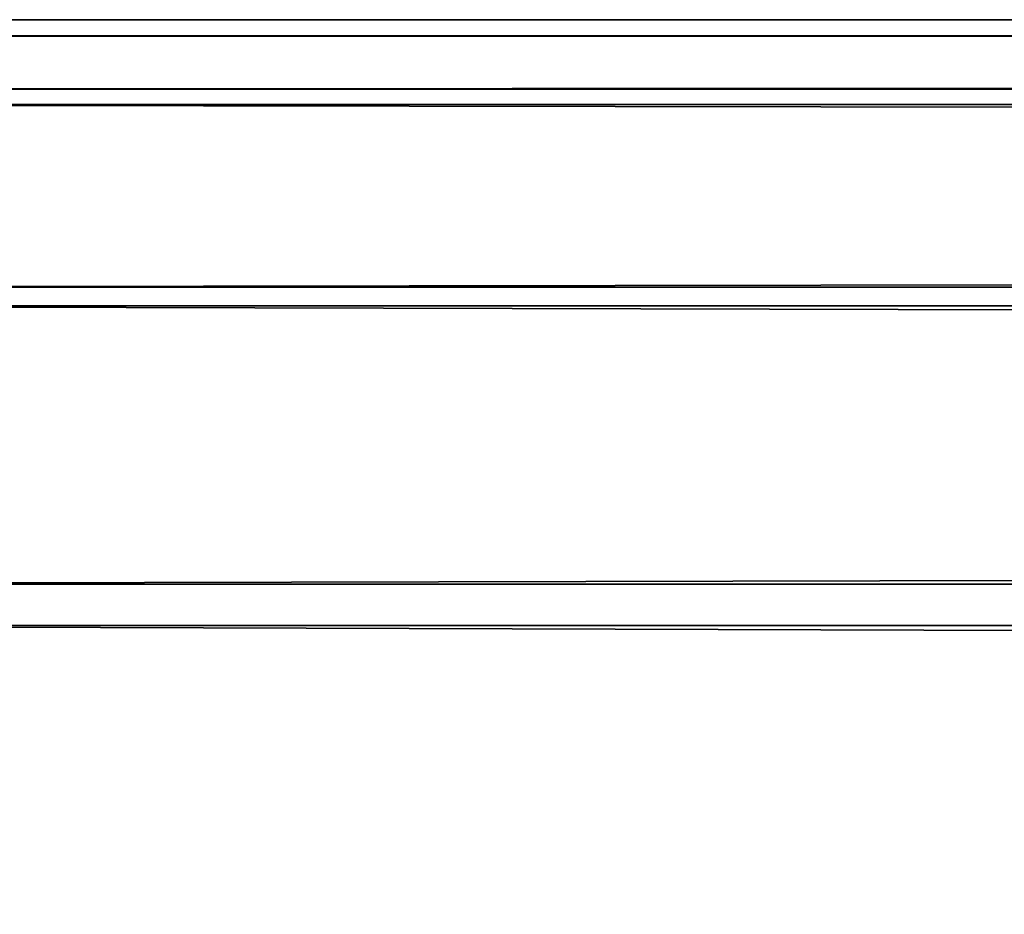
# Model space of a CAD drawing. Header units: inches. Extents: x 0 to 69, y -28.1 to 0.1.
# Tile 39 of 170: x 0.538 to 1.077, y -0.48 to 0.009. Entities that reach past the tile are written whole.
import ezdxf

# ---------------------------------------------------------------- set-up
doc = ezdxf.new("R2010")
doc.units = ezdxf.units.IN
doc.header["$LTSCALE"] = 0.03937
doc.header["$MEASUREMENT"] = 0
doc.layers.add('A-FURN-3-ST', color=151, linetype='Continuous')

msp = doc.modelspace()

# ---------------------------------------------------------------- meshes
at = {"layer": 'A-FURN-3-ST'}
mesh = msp.add_polyface(dxfattribs=at)
corners = [(0.25, -1.1, 18), (68.75, -1.1, 18), (0.25, -0.81543, 17.96255), (68.75, -0.81543, 17.96255), (0.25, -0.55024, 17.85277), (68.75, -0.55024, 17.85277), (0.25, -0.32248, 17.67812), (68.75, -0.32248, 17.67812), (0.25, -0.14765, 17.45049), (68.75, -0.14765, 17.45049), (0.25, -0.03766, 17.18538), (68.75, -0.03766, 17.18538), (0.25, 0, 16.90085), (68.75, 0.00877, 5.50038), (0.25, 0.00877, 5.50038), (0.25, -0.02918, 5.30892), (68.75, -0.02918, 5.30892), (0.25, -0.13754, 5.14658), (68.75, -0.13754, 5.14658), (0.25, -0.2998, 5.0381), (68.75, -0.2998, 5.0381), (0.25, -0.49123, 5), (0.25, -27.51, 5), (0.125, -0.49123, 5.03349), (0.125, -27.51, 5.03349), (0.03349, -0.49123, 5.125), (0.03349, -0.14469, 5.35669), (0.125, -0.02472, 5.50036), (0.125, -0.06013, 5.32172), (0.125, -0.16123, 5.17026), (0.125, -0.31262, 5.06904), (0.03349, -0.125, 16.90075), (0.125, -0.03349, 16.90082), (0.125, -0.07001, 17.17669), (0.03349, -0.84777, 17.84181), (0.125, -1.1, 17.96651), (0.125, -0.8241, 17.9302), (0.03349, -0.41084, 17.58969), (0.125, -0.34616, 17.65442), (0.125, -0.17665, 17.43373), (0.03349, -0.25588, 17.38793), (0.03349, -0.15838, 17.15295), (0.125, -0.56698, 17.82376), (0.125, -26.91, 17.96651), (0.25, -26.91, 18)]
mesh.append_faces([[corners[k] for k in face] for face in [(0, 1, 2), (2, 3, 4), (4, 5, 6), (6, 7, 8), (8, 9, 10), (10, 11, 12), (12, 13, 14), (14, 13, 15), (15, 16, 17), (17, 18, 19), (19, 20, 21), (21, 22, 23), (23, 24, 25), (26, 27, 28), (28, 27, 14), (28, 14, 15), (28, 15, 29), (29, 15, 17), (29, 17, 30), (30, 17, 19), (30, 19, 23), (23, 19, 21), (23, 25, 30), (27, 31, 32), (27, 32, 14), (14, 32, 12), (31, 33, 32), (32, 33, 10), (32, 10, 12), (34, 35, 36), (37, 38, 39, 40), (40, 39, 33, 41), (35, 0, 36), (36, 0, 2), (36, 2, 42), (42, 2, 4), (42, 4, 38), (38, 4, 6), (38, 6, 39), (39, 6, 8), (39, 8, 33), (33, 8, 10), (35, 43, 0), (44, 1, 0)]])
mesh = msp.add_polyface(dxfattribs=at)
corners = [(68.875, -0.49123, 5.03349), (68.875, -27.51, 5.03349), (68.75, -0.49123, 5), (68.75, 0.00877, 5.50038), (68.875, -0.02472, 5.50036), (68.75, -0.02918, 5.30892), (68.875, -0.06013, 5.32172), (68.75, -0.13754, 5.14658), (68.875, -0.16123, 5.17026), (68.75, -0.2998, 5.0381), (68.875, -0.31262, 5.06904), (68.96651, -0.34766, 5.15357), (68.96651, -0.11623, 5.50029), (68.96651, -0.14469, 5.35669), (68.96651, -0.22596, 5.23494), (68.75, 0, 16.90085), (68.875, -0.03349, 16.90082), (68.75, -1.1, 18), (68.875, -1.1, 17.96651), (68.75, -0.81543, 17.96255), (68.875, -0.8241, 17.9302), (68.75, -0.55024, 17.85277), (68.875, -0.56698, 17.82376), (68.75, -0.32248, 17.67812), (68.875, -0.34616, 17.65442), (68.75, -0.14765, 17.45049), (68.875, -0.17665, 17.43373), (68.75, -0.03766, 17.18538), (68.875, -0.07001, 17.17669), (68.96651, -0.15838, 17.15295), (68.96651, -1.1, 17.875), (68.75, -26.91, 18), (68.875, -26.91, 17.96651), (0.25, -0.81543, 17.96255), (0.25, -0.55024, 17.85277), (0.25, -0.32248, 17.67812), (0.25, -0.14765, 17.45049), (0.25, -0.03766, 17.18538), (0.25, 0, 16.90085), (0.25, -0.02918, 5.30892), (0.25, -0.13754, 5.14658), (0.25, -0.2998, 5.0381), (0.25, -0.49123, 5), (68.75, -27.51, 5)]
mesh.append_faces([[corners[k] for k in face] for face in [(0, 1, 2), (3, 4, 5), (5, 4, 6), (5, 6, 7), (7, 6, 8), (7, 8, 9), (9, 8, 10), (9, 10, 2), (2, 10, 0), (0, 10, 11), (12, 6, 4), (8, 6, 13, 14), (3, 15, 4), (4, 15, 16), (4, 16, 12), (17, 18, 19), (19, 18, 20), (19, 20, 21), (21, 20, 22), (21, 22, 23), (23, 22, 24), (23, 24, 25), (25, 24, 26), (25, 26, 27), (27, 26, 28), (27, 28, 15), (15, 28, 16), (16, 28, 29), (18, 30, 20), (17, 31, 18), (18, 32, 30), (33, 17, 19), (34, 19, 21), (35, 21, 23), (36, 23, 25), (37, 25, 27), (38, 27, 15), (15, 3, 38), (39, 3, 5), (40, 5, 7), (41, 7, 9), (42, 9, 2), (2, 43, 42)]])

doc.saveas('drawing.dxf')
